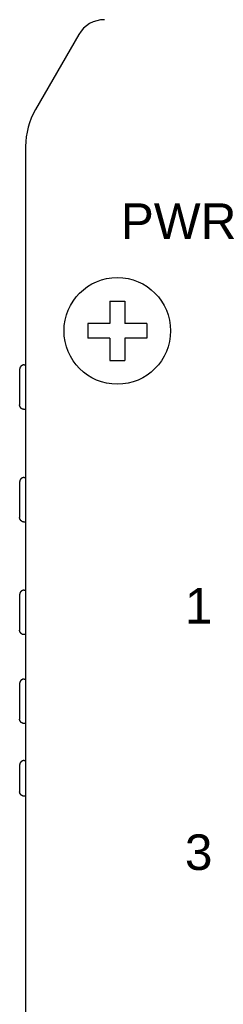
# Model space of a CAD drawing. Extents: x 5634 to 6145, y -878 to -510.
# Tile 5 of 28: x 5709 to 5723, y -663 to -597. Entities that reach past the tile are written whole.
import ezdxf

# ---------------------------------------------------------------- set-up
doc = ezdxf.new("R2010")
doc.units = 0
doc.header["$MEASUREMENT"] = 0
doc.layers.get('0').update_dxf_attribs({"linetype": 'CONTINUOUS'})
doc.styles.add('STYLE2', font='arial.ttf')

msp = doc.modelspace()

# ---------------------------------------------------------------- linework, layer by layer
for p, q in [((5712.802, -598.028), (5709.875, -603.085)), ((5709.203, -605.59), (5709.203, -737.47)), ((5714.903, -616.03), (5715.903, -616.03)), ((5714.903, -616.03), (5714.903, -617.53)), ((5715.903, -616.03), (5715.903, -617.53)), ((5713.403, -617.53), (5713.403, -618.53)), ((5714.903, -617.53), (5713.403, -617.53)), ((5717.403, -617.53), (5715.903, -617.53)), ((5717.403, -617.53), (5717.403, -618.53)), ((5714.903, -618.53), (5713.403, -618.53)), ((5714.903, -618.53), (5714.903, -620.03)), ((5717.403, -618.53), (5715.903, -618.53)), ((5715.903, -618.53), (5715.903, -620.03)), ((5708.803, -623.03), (5708.803, -620.63)), ((5709.103, -620.33), (5709.203, -620.33)), ((5714.903, -620.03), (5715.903, -620.03)), ((5709.203, -623.33), (5709.103, -623.33)), ((5709.103, -627.93), (5709.203, -627.93)), ((5708.803, -630.63), (5708.803, -628.23)), ((5709.203, -630.93), (5709.103, -630.93)), ((5708.803, -638.23), (5708.803, -635.83)), ((5709.103, -635.53), (5709.203, -635.53)), ((5709.203, -638.53), (5709.103, -638.53)), ((5708.803, -644.23), (5708.803, -641.83)), ((5709.103, -641.53), (5709.203, -641.53)), ((5709.203, -644.53), (5709.103, -644.53)), ((5709.103, -647.03), (5709.203, -647.03)), ((5708.803, -649.13), (5708.803, -647.33)), ((5709.203, -649.43), (5709.103, -649.43))]:
    msp.add_line(p, q)
for points in [[(5709.101, -620.332, 0), (5709.101, -620.332, 0), (5709.101, -620.332, 0), (5709.091, -620.332, 0), (5709.091, -620.332, 0), (5709.091, -620.332, 0), (5709.081, -620.332, 0), (5709.081, -620.332, 0), (5709.081, -620.332, 0), (5709.071, -620.332, 0), (5709.071, -620.332, 0), (5709.071, -620.332, 0), (5709.061, -620.332, 0), (5709.061, -620.332, 0), (5709.061, -620.332, 0), (5709.061, -620.332, 0), (5709.051, -620.332, 0), (5709.051, -620.332, 0), (5709.051, -620.332, 0), (5709.041, -620.332, 0), (5709.041, -620.332, 0), (5709.041, -620.332, 0), (5709.031, -620.342, 0), (5709.031, -620.342, 0), (5709.031, -620.342, 0), (5709.031, -620.342, 0), (5709.021, -620.342, 0), (5709.021, -620.342, 0), (5709.021, -620.342, 0), (5709.021, -620.342, 0), (5709.011, -620.342, 0), (5709.011, -620.342, 0), (5709.011, -620.342, 0), (5709.001, -620.342, 0), (5709.001, -620.342, 0), (5709.001, -620.352, 0), (5709.001, -620.352, 0), (5708.991, -620.352, 0), (5708.991, -620.352, 0), (5708.991, -620.352, 0), (5708.991, -620.352, 0), (5708.981, -620.352, 0), (5708.981, -620.352, 0), (5708.981, -620.352, 0), (5708.981, -620.362, 0), (5708.971, -620.362, 0), (5708.971, -620.362, 0), (5708.971, -620.362, 0), (5708.971, -620.362, 0), (5708.961, -620.362, 0), (5708.961, -620.362, 0), (5708.961, -620.362, 0), (5708.961, -620.372, 0), (5708.951, -620.372, 0), (5708.951, -620.372, 0), (5708.951, -620.372, 0), (5708.951, -620.372, 0), (5708.951, -620.372, 0), (5708.941, -620.372, 0), (5708.941, -620.372, 0), (5708.941, -620.382, 0), (5708.941, -620.382, 0), (5708.931, -620.382, 0), (5708.931, -620.382, 0), (5708.931, -620.382, 0), (5708.931, -620.382, 0), (5708.931, -620.392, 0), (5708.921, -620.392, 0), (5708.921, -620.392, 0), (5708.921, -620.392, 0), (5708.921, -620.392, 0), (5708.921, -620.392, 0), (5708.911, -620.392, 0), (5708.911, -620.402, 0), (5708.911, -620.402, 0), (5708.911, -620.402, 0), (5708.911, -620.402, 0), (5708.901, -620.402, 0), (5708.901, -620.402, 0), (5708.901, -620.412, 0), (5708.901, -620.412, 0), (5708.901, -620.412, 0), (5708.891, -620.412, 0), (5708.891, -620.412, 0), (5708.891, -620.412, 0), (5708.891, -620.422, 0), (5708.891, -620.422, 0), (5708.891, -620.422, 0), (5708.881, -620.422, 0), (5708.881, -620.422, 0), (5708.881, -620.422, 0), (5708.881, -620.432, 0), (5708.881, -620.432, 0), (5708.881, -620.432, 0), (5708.881, -620.432, 0), (5708.871, -620.432, 0), (5708.871, -620.442, 0), (5708.871, -620.442, 0), (5708.871, -620.442, 0), (5708.871, -620.442, 0), (5708.871, -620.442, 0), (5708.861, -620.442, 0), (5708.861, -620.452, 0), (5708.861, -620.452, 0), (5708.861, -620.452, 0), (5708.861, -620.452, 0), (5708.861, -620.452, 0), (5708.861, -620.462, 0), (5708.861, -620.462, 0), (5708.851, -620.462, 0), (5708.851, -620.462, 0), (5708.851, -620.462, 0), (5708.851, -620.472, 0), (5708.851, -620.472, 0), (5708.851, -620.472, 0), (5708.851, -620.472, 0), (5708.851, -620.472, 0), (5708.841, -620.472, 0), (5708.841, -620.482, 0), (5708.841, -620.482, 0), (5708.841, -620.482, 0), (5708.841, -620.482, 0), (5708.841, -620.482, 0), (5708.841, -620.492, 0), (5708.841, -620.492, 0), (5708.841, -620.492, 0), (5708.831, -620.492, 0), (5708.831, -620.492, 0), (5708.831, -620.502, 0), (5708.831, -620.502, 0), (5708.831, -620.502, 0), (5708.831, -620.502, 0), (5708.831, -620.502, 0), (5708.831, -620.512, 0), (5708.831, -620.512, 0), (5708.831, -620.512, 0), (5708.831, -620.512, 0), (5708.821, -620.512, 0), (5708.821, -620.522, 0), (5708.821, -620.522, 0), (5708.821, -620.522, 0), (5708.821, -620.522, 0), (5708.821, -620.522, 0), (5708.821, -620.532, 0), (5708.821, -620.532, 0), (5708.821, -620.532, 0), (5708.821, -620.532, 0), (5708.821, -620.542, 0), (5708.821, -620.542, 0), (5708.821, -620.542, 0), (5708.811, -620.542, 0), (5708.811, -620.542, 0), (5708.811, -620.552, 0), (5708.811, -620.552, 0), (5708.811, -620.552, 0), (5708.811, -620.552, 0), (5708.811, -620.552, 0), (5708.811, -620.562, 0), (5708.811, -620.562, 0), (5708.811, -620.562, 0), (5708.811, -620.562, 0), (5708.811, -620.562, 0), (5708.811, -620.572, 0), (5708.811, -620.572, 0), (5708.811, -620.572, 0), (5708.811, -620.572, 0), (5708.811, -620.582, 0), (5708.811, -620.582, 0), (5708.811, -620.582, 0), (5708.811, -620.582, 0), (5708.811, -620.582, 0), (5708.811, -620.592, 0), (5708.801, -620.592, 0), (5708.801, -620.592, 0), (5708.801, -620.592, 0), (5708.801, -620.592, 0), (5708.801, -620.602, 0), (5708.801, -620.602, 0), (5708.801, -620.602, 0), (5708.801, -620.602, 0), (5708.801, -620.602, 0), (5708.801, -620.612, 0), (5708.801, -620.612, 0), (5708.801, -620.612, 0), (5708.801, -620.612, 0), (5708.801, -620.622, 0), (5708.801, -620.622, 0), (5708.801, -620.622, 0), (5708.801, -620.622, 0), (5708.801, -620.622, 0), (5708.801, -620.632, 0), (5708.801, -620.632, 0)], [(5709.101, -623.332, 0), (5709.101, -623.332, 0), (5709.101, -623.332, 0), (5709.091, -623.332, 0), (5709.091, -623.332, 0), (5709.091, -623.332, 0), (5709.081, -623.332, 0), (5709.081, -623.332, 0), (5709.081, -623.332, 0), (5709.071, -623.332, 0), (5709.071, -623.332, 0), (5709.071, -623.332, 0), (5709.061, -623.332, 0), (5709.061, -623.332, 0), (5709.061, -623.332, 0), (5709.061, -623.322, 0), (5709.051, -623.322, 0), (5709.051, -623.322, 0), (5709.051, -623.322, 0), (5709.041, -623.322, 0), (5709.041, -623.322, 0), (5709.041, -623.322, 0), (5709.031, -623.322, 0), (5709.031, -623.322, 0), (5709.031, -623.322, 0), (5709.031, -623.322, 0), (5709.021, -623.322, 0), (5709.021, -623.322, 0), (5709.021, -623.322, 0), (5709.021, -623.322, 0), (5709.011, -623.312, 0), (5709.011, -623.312, 0), (5709.011, -623.312, 0), (5709.001, -623.312, 0), (5709.001, -623.312, 0), (5709.001, -623.312, 0), (5709.001, -623.312, 0), (5708.991, -623.312, 0), (5708.991, -623.312, 0), (5708.991, -623.312, 0), (5708.991, -623.312, 0), (5708.981, -623.302, 0), (5708.981, -623.302, 0), (5708.981, -623.302, 0), (5708.981, -623.302, 0), (5708.971, -623.302, 0), (5708.971, -623.302, 0), (5708.971, -623.302, 0), (5708.971, -623.302, 0), (5708.961, -623.292, 0), (5708.961, -623.292, 0), (5708.961, -623.292, 0), (5708.961, -623.292, 0), (5708.951, -623.292, 0), (5708.951, -623.292, 0), (5708.951, -623.292, 0), (5708.951, -623.292, 0), (5708.951, -623.282, 0), (5708.941, -623.282, 0), (5708.941, -623.282, 0), (5708.941, -623.282, 0), (5708.941, -623.282, 0), (5708.931, -623.282, 0), (5708.931, -623.282, 0), (5708.931, -623.272, 0), (5708.931, -623.272, 0), (5708.931, -623.272, 0), (5708.921, -623.272, 0), (5708.921, -623.272, 0), (5708.921, -623.272, 0), (5708.921, -623.262, 0), (5708.921, -623.262, 0), (5708.911, -623.262, 0), (5708.911, -623.262, 0), (5708.911, -623.262, 0), (5708.911, -623.262, 0), (5708.911, -623.262, 0), (5708.901, -623.252, 0), (5708.901, -623.252, 0), (5708.901, -623.252, 0), (5708.901, -623.252, 0), (5708.901, -623.252, 0), (5708.891, -623.252, 0), (5708.891, -623.242, 0), (5708.891, -623.242, 0), (5708.891, -623.242, 0), (5708.891, -623.242, 0), (5708.891, -623.242, 0), (5708.881, -623.232, 0), (5708.881, -623.232, 0), (5708.881, -623.232, 0), (5708.881, -623.232, 0), (5708.881, -623.232, 0), (5708.881, -623.232, 0), (5708.881, -623.222, 0), (5708.871, -623.222, 0), (5708.871, -623.222, 0), (5708.871, -623.222, 0), (5708.871, -623.222, 0), (5708.871, -623.222, 0), (5708.871, -623.212, 0), (5708.861, -623.212, 0), (5708.861, -623.212, 0), (5708.861, -623.212, 0), (5708.861, -623.212, 0), (5708.861, -623.202, 0), (5708.861, -623.202, 0), (5708.861, -623.202, 0), (5708.861, -623.202, 0), (5708.851, -623.202, 0), (5708.851, -623.192, 0), (5708.851, -623.192, 0), (5708.851, -623.192, 0), (5708.851, -623.192, 0), (5708.851, -623.192, 0), (5708.851, -623.192, 0), (5708.851, -623.182, 0), (5708.841, -623.182, 0), (5708.841, -623.182, 0), (5708.841, -623.182, 0), (5708.841, -623.182, 0), (5708.841, -623.172, 0), (5708.841, -623.172, 0), (5708.841, -623.172, 0), (5708.841, -623.172, 0), (5708.841, -623.172, 0), (5708.831, -623.162, 0), (5708.831, -623.162, 0), (5708.831, -623.162, 0), (5708.831, -623.162, 0), (5708.831, -623.162, 0), (5708.831, -623.152, 0), (5708.831, -623.152, 0), (5708.831, -623.152, 0), (5708.831, -623.152, 0), (5708.831, -623.152, 0), (5708.831, -623.142, 0), (5708.821, -623.142, 0), (5708.821, -623.142, 0), (5708.821, -623.142, 0), (5708.821, -623.142, 0), (5708.821, -623.132, 0), (5708.821, -623.132, 0), (5708.821, -623.132, 0), (5708.821, -623.132, 0), (5708.821, -623.132, 0), (5708.821, -623.122, 0), (5708.821, -623.122, 0), (5708.821, -623.122, 0), (5708.821, -623.122, 0), (5708.811, -623.112, 0), (5708.811, -623.112, 0), (5708.811, -623.112, 0), (5708.811, -623.112, 0), (5708.811, -623.112, 0), (5708.811, -623.102, 0), (5708.811, -623.102, 0), (5708.811, -623.102, 0), (5708.811, -623.102, 0), (5708.811, -623.102, 0), (5708.811, -623.092, 0), (5708.811, -623.092, 0), (5708.811, -623.092, 0), (5708.811, -623.092, 0), (5708.811, -623.092, 0), (5708.811, -623.082, 0), (5708.811, -623.082, 0), (5708.811, -623.082, 0), (5708.811, -623.082, 0), (5708.811, -623.072, 0), (5708.811, -623.072, 0), (5708.811, -623.072, 0), (5708.801, -623.072, 0), (5708.801, -623.072, 0), (5708.801, -623.062, 0), (5708.801, -623.062, 0), (5708.801, -623.062, 0), (5708.801, -623.062, 0), (5708.801, -623.062, 0), (5708.801, -623.052, 0), (5708.801, -623.052, 0), (5708.801, -623.052, 0), (5708.801, -623.052, 0), (5708.801, -623.052, 0), (5708.801, -623.042, 0), (5708.801, -623.042, 0), (5708.801, -623.042, 0), (5708.801, -623.042, 0), (5708.801, -623.032, 0), (5708.801, -623.032, 0), (5708.801, -623.032, 0), (5708.801, -623.032, 0)], [(5709.101, -627.932, 0), (5709.101, -627.932, 0), (5709.101, -627.932, 0), (5709.091, -627.932, 0), (5709.091, -627.932, 0), (5709.091, -627.932, 0), (5709.081, -627.932, 0), (5709.081, -627.932, 0), (5709.081, -627.932, 0), (5709.071, -627.932, 0), (5709.071, -627.932, 0), (5709.071, -627.932, 0), (5709.061, -627.932, 0), (5709.061, -627.932, 0), (5709.061, -627.932, 0), (5709.061, -627.932, 0), (5709.051, -627.932, 0), (5709.051, -627.932, 0), (5709.051, -627.932, 0), (5709.041, -627.932, 0), (5709.041, -627.932, 0), (5709.041, -627.932, 0), (5709.031, -627.942, 0), (5709.031, -627.942, 0), (5709.031, -627.942, 0), (5709.031, -627.942, 0), (5709.021, -627.942, 0), (5709.021, -627.942, 0), (5709.021, -627.942, 0), (5709.021, -627.942, 0), (5709.011, -627.942, 0), (5709.011, -627.942, 0), (5709.011, -627.942, 0), (5709.001, -627.942, 0), (5709.001, -627.942, 0), (5709.001, -627.952, 0), (5709.001, -627.952, 0), (5708.991, -627.952, 0), (5708.991, -627.952, 0), (5708.991, -627.952, 0), (5708.991, -627.952, 0), (5708.981, -627.952, 0), (5708.981, -627.952, 0), (5708.981, -627.952, 0), (5708.981, -627.962, 0), (5708.971, -627.962, 0), (5708.971, -627.962, 0), (5708.971, -627.962, 0), (5708.971, -627.962, 0), (5708.961, -627.962, 0), (5708.961, -627.962, 0), (5708.961, -627.962, 0), (5708.961, -627.972, 0), (5708.951, -627.972, 0), (5708.951, -627.972, 0), (5708.951, -627.972, 0), (5708.951, -627.972, 0), (5708.951, -627.972, 0), (5708.941, -627.972, 0), (5708.941, -627.972, 0), (5708.941, -627.982, 0), (5708.941, -627.982, 0), (5708.931, -627.982, 0), (5708.931, -627.982, 0), (5708.931, -627.982, 0), (5708.931, -627.982, 0), (5708.931, -627.992, 0), (5708.921, -627.992, 0), (5708.921, -627.992, 0), (5708.921, -627.992, 0), (5708.921, -627.992, 0), (5708.921, -627.992, 0), (5708.911, -627.992, 0), (5708.911, -628.002, 0), (5708.911, -628.002, 0), (5708.911, -628.002, 0), (5708.911, -628.002, 0), (5708.901, -628.002, 0), (5708.901, -628.002, 0), (5708.901, -628.012, 0), (5708.901, -628.012, 0), (5708.901, -628.012, 0), (5708.891, -628.012, 0), (5708.891, -628.012, 0), (5708.891, -628.012, 0), (5708.891, -628.022, 0), (5708.891, -628.022, 0), (5708.891, -628.022, 0), (5708.881, -628.022, 0), (5708.881, -628.022, 0), (5708.881, -628.022, 0), (5708.881, -628.032, 0), (5708.881, -628.032, 0), (5708.881, -628.032, 0), (5708.881, -628.032, 0), (5708.871, -628.032, 0), (5708.871, -628.042, 0), (5708.871, -628.042, 0), (5708.871, -628.042, 0), (5708.871, -628.042, 0), (5708.871, -628.042, 0), (5708.861, -628.042, 0), (5708.861, -628.052, 0), (5708.861, -628.052, 0), (5708.861, -628.052, 0), (5708.861, -628.052, 0), (5708.861, -628.052, 0), (5708.861, -628.062, 0), (5708.861, -628.062, 0), (5708.851, -628.062, 0), (5708.851, -628.062, 0), (5708.851, -628.062, 0), (5708.851, -628.072, 0), (5708.851, -628.072, 0), (5708.851, -628.072, 0), (5708.851, -628.072, 0), (5708.851, -628.072, 0), (5708.841, -628.072, 0), (5708.841, -628.082, 0), (5708.841, -628.082, 0), (5708.841, -628.082, 0), (5708.841, -628.082, 0), (5708.841, -628.082, 0), (5708.841, -628.092, 0), (5708.841, -628.092, 0), (5708.841, -628.092, 0), (5708.831, -628.092, 0), (5708.831, -628.092, 0), (5708.831, -628.102, 0), (5708.831, -628.102, 0), (5708.831, -628.102, 0), (5708.831, -628.102, 0), (5708.831, -628.102, 0), (5708.831, -628.112, 0), (5708.831, -628.112, 0), (5708.831, -628.112, 0), (5708.831, -628.112, 0), (5708.821, -628.112, 0), (5708.821, -628.122, 0), (5708.821, -628.122, 0), (5708.821, -628.122, 0), (5708.821, -628.122, 0), (5708.821, -628.122, 0), (5708.821, -628.132, 0), (5708.821, -628.132, 0), (5708.821, -628.132, 0), (5708.821, -628.132, 0), (5708.821, -628.142, 0), (5708.821, -628.142, 0), (5708.821, -628.142, 0), (5708.811, -628.142, 0), (5708.811, -628.142, 0), (5708.811, -628.152, 0), (5708.811, -628.152, 0), (5708.811, -628.152, 0), (5708.811, -628.152, 0), (5708.811, -628.152, 0), (5708.811, -628.162, 0), (5708.811, -628.162, 0), (5708.811, -628.162, 0), (5708.811, -628.162, 0), (5708.811, -628.162, 0), (5708.811, -628.172, 0), (5708.811, -628.172, 0), (5708.811, -628.172, 0), (5708.811, -628.172, 0), (5708.811, -628.182, 0), (5708.811, -628.182, 0), (5708.811, -628.182, 0), (5708.811, -628.182, 0), (5708.811, -628.182, 0), (5708.811, -628.192, 0), (5708.801, -628.192, 0), (5708.801, -628.192, 0), (5708.801, -628.192, 0), (5708.801, -628.192, 0), (5708.801, -628.202, 0), (5708.801, -628.202, 0), (5708.801, -628.202, 0), (5708.801, -628.202, 0), (5708.801, -628.202, 0), (5708.801, -628.212, 0), (5708.801, -628.212, 0), (5708.801, -628.212, 0), (5708.801, -628.212, 0), (5708.801, -628.222, 0), (5708.801, -628.222, 0), (5708.801, -628.222, 0), (5708.801, -628.222, 0), (5708.801, -628.222, 0), (5708.801, -628.232, 0), (5708.801, -628.232, 0)], [(5709.101, -630.932, 0), (5709.101, -630.932, 0), (5709.101, -630.932, 0), (5709.091, -630.932, 0), (5709.091, -630.932, 0), (5709.091, -630.932, 0), (5709.081, -630.932, 0), (5709.081, -630.932, 0), (5709.081, -630.932, 0), (5709.071, -630.932, 0), (5709.071, -630.932, 0), (5709.071, -630.932, 0), (5709.061, -630.932, 0), (5709.061, -630.932, 0), (5709.061, -630.932, 0), (5709.061, -630.922, 0), (5709.051, -630.922, 0), (5709.051, -630.922, 0), (5709.051, -630.922, 0), (5709.041, -630.922, 0), (5709.041, -630.922, 0), (5709.041, -630.922, 0), (5709.031, -630.922, 0), (5709.031, -630.922, 0), (5709.031, -630.922, 0), (5709.031, -630.922, 0), (5709.021, -630.922, 0), (5709.021, -630.922, 0), (5709.021, -630.922, 0), (5709.021, -630.922, 0), (5709.011, -630.912, 0), (5709.011, -630.912, 0), (5709.011, -630.912, 0), (5709.001, -630.912, 0), (5709.001, -630.912, 0), (5709.001, -630.912, 0), (5709.001, -630.912, 0), (5708.991, -630.912, 0), (5708.991, -630.912, 0), (5708.991, -630.912, 0), (5708.991, -630.912, 0), (5708.981, -630.902, 0), (5708.981, -630.902, 0), (5708.981, -630.902, 0), (5708.981, -630.902, 0), (5708.971, -630.902, 0), (5708.971, -630.902, 0), (5708.971, -630.902, 0), (5708.971, -630.902, 0), (5708.961, -630.892, 0), (5708.961, -630.892, 0), (5708.961, -630.892, 0), (5708.961, -630.892, 0), (5708.951, -630.892, 0), (5708.951, -630.892, 0), (5708.951, -630.892, 0), (5708.951, -630.892, 0), (5708.951, -630.882, 0), (5708.941, -630.882, 0), (5708.941, -630.882, 0), (5708.941, -630.882, 0), (5708.941, -630.882, 0), (5708.931, -630.882, 0), (5708.931, -630.882, 0), (5708.931, -630.872, 0), (5708.931, -630.872, 0), (5708.931, -630.872, 0), (5708.921, -630.872, 0), (5708.921, -630.872, 0), (5708.921, -630.872, 0), (5708.921, -630.862, 0), (5708.921, -630.862, 0), (5708.911, -630.862, 0), (5708.911, -630.862, 0), (5708.911, -630.862, 0), (5708.911, -630.862, 0), (5708.911, -630.862, 0), (5708.901, -630.852, 0), (5708.901, -630.852, 0), (5708.901, -630.852, 0), (5708.901, -630.852, 0), (5708.901, -630.852, 0), (5708.891, -630.852, 0), (5708.891, -630.842, 0), (5708.891, -630.842, 0), (5708.891, -630.842, 0), (5708.891, -630.842, 0), (5708.891, -630.842, 0), (5708.881, -630.832, 0), (5708.881, -630.832, 0), (5708.881, -630.832, 0), (5708.881, -630.832, 0), (5708.881, -630.832, 0), (5708.881, -630.832, 0), (5708.881, -630.822, 0), (5708.871, -630.822, 0), (5708.871, -630.822, 0), (5708.871, -630.822, 0), (5708.871, -630.822, 0), (5708.871, -630.822, 0), (5708.871, -630.812, 0), (5708.861, -630.812, 0), (5708.861, -630.812, 0), (5708.861, -630.812, 0), (5708.861, -630.812, 0), (5708.861, -630.802, 0), (5708.861, -630.802, 0), (5708.861, -630.802, 0), (5708.861, -630.802, 0), (5708.851, -630.802, 0), (5708.851, -630.792, 0), (5708.851, -630.792, 0), (5708.851, -630.792, 0), (5708.851, -630.792, 0), (5708.851, -630.792, 0), (5708.851, -630.792, 0), (5708.851, -630.782, 0), (5708.841, -630.782, 0), (5708.841, -630.782, 0), (5708.841, -630.782, 0), (5708.841, -630.782, 0), (5708.841, -630.772, 0), (5708.841, -630.772, 0), (5708.841, -630.772, 0), (5708.841, -630.772, 0), (5708.841, -630.772, 0), (5708.831, -630.762, 0), (5708.831, -630.762, 0), (5708.831, -630.762, 0), (5708.831, -630.762, 0), (5708.831, -630.762, 0), (5708.831, -630.752, 0), (5708.831, -630.752, 0), (5708.831, -630.752, 0), (5708.831, -630.752, 0), (5708.831, -630.752, 0), (5708.831, -630.742, 0), (5708.821, -630.742, 0), (5708.821, -630.742, 0), (5708.821, -630.742, 0), (5708.821, -630.742, 0), (5708.821, -630.732, 0), (5708.821, -630.732, 0), (5708.821, -630.732, 0), (5708.821, -630.732, 0), (5708.821, -630.732, 0), (5708.821, -630.722, 0), (5708.821, -630.722, 0), (5708.821, -630.722, 0), (5708.821, -630.722, 0), (5708.811, -630.712, 0), (5708.811, -630.712, 0), (5708.811, -630.712, 0), (5708.811, -630.712, 0), (5708.811, -630.712, 0), (5708.811, -630.702, 0), (5708.811, -630.702, 0), (5708.811, -630.702, 0), (5708.811, -630.702, 0), (5708.811, -630.702, 0), (5708.811, -630.692, 0), (5708.811, -630.692, 0), (5708.811, -630.692, 0), (5708.811, -630.692, 0), (5708.811, -630.692, 0), (5708.811, -630.682, 0), (5708.811, -630.682, 0), (5708.811, -630.682, 0), (5708.811, -630.682, 0), (5708.811, -630.672, 0), (5708.811, -630.672, 0), (5708.811, -630.672, 0), (5708.801, -630.672, 0), (5708.801, -630.672, 0), (5708.801, -630.662, 0), (5708.801, -630.662, 0), (5708.801, -630.662, 0), (5708.801, -630.662, 0), (5708.801, -630.662, 0), (5708.801, -630.652, 0), (5708.801, -630.652, 0), (5708.801, -630.652, 0), (5708.801, -630.652, 0), (5708.801, -630.652, 0), (5708.801, -630.642, 0), (5708.801, -630.642, 0), (5708.801, -630.642, 0), (5708.801, -630.642, 0), (5708.801, -630.632, 0), (5708.801, -630.632, 0), (5708.801, -630.632, 0), (5708.801, -630.632, 0)], [(5709.101, -635.532, 0), (5709.101, -635.532, 0), (5709.101, -635.532, 0), (5709.091, -635.532, 0), (5709.091, -635.532, 0), (5709.091, -635.532, 0), (5709.081, -635.532, 0), (5709.081, -635.532, 0), (5709.081, -635.532, 0), (5709.071, -635.532, 0), (5709.071, -635.532, 0), (5709.071, -635.532, 0), (5709.061, -635.532, 0), (5709.061, -635.532, 0), (5709.061, -635.532, 0), (5709.061, -635.532, 0), (5709.051, -635.532, 0), (5709.051, -635.532, 0), (5709.051, -635.532, 0), (5709.041, -635.532, 0), (5709.041, -635.532, 0), (5709.041, -635.532, 0), (5709.031, -635.542, 0), (5709.031, -635.542, 0), (5709.031, -635.542, 0), (5709.031, -635.542, 0), (5709.021, -635.542, 0), (5709.021, -635.542, 0), (5709.021, -635.542, 0), (5709.021, -635.542, 0), (5709.011, -635.542, 0), (5709.011, -635.542, 0), (5709.011, -635.542, 0), (5709.001, -635.542, 0), (5709.001, -635.542, 0), (5709.001, -635.552, 0), (5709.001, -635.552, 0), (5708.991, -635.552, 0), (5708.991, -635.552, 0), (5708.991, -635.552, 0), (5708.991, -635.552, 0), (5708.981, -635.552, 0), (5708.981, -635.552, 0), (5708.981, -635.552, 0), (5708.981, -635.562, 0), (5708.971, -635.562, 0), (5708.971, -635.562, 0), (5708.971, -635.562, 0), (5708.971, -635.562, 0), (5708.961, -635.562, 0), (5708.961, -635.562, 0), (5708.961, -635.562, 0), (5708.961, -635.572, 0), (5708.951, -635.572, 0), (5708.951, -635.572, 0), (5708.951, -635.572, 0), (5708.951, -635.572, 0), (5708.951, -635.572, 0), (5708.941, -635.572, 0), (5708.941, -635.572, 0), (5708.941, -635.582, 0), (5708.941, -635.582, 0), (5708.931, -635.582, 0), (5708.931, -635.582, 0), (5708.931, -635.582, 0), (5708.931, -635.582, 0), (5708.931, -635.592, 0), (5708.921, -635.592, 0), (5708.921, -635.592, 0), (5708.921, -635.592, 0), (5708.921, -635.592, 0), (5708.921, -635.592, 0), (5708.911, -635.592, 0), (5708.911, -635.602, 0), (5708.911, -635.602, 0), (5708.911, -635.602, 0), (5708.911, -635.602, 0), (5708.901, -635.602, 0), (5708.901, -635.602, 0), (5708.901, -635.612, 0), (5708.901, -635.612, 0), (5708.901, -635.612, 0), (5708.891, -635.612, 0), (5708.891, -635.612, 0), (5708.891, -635.612, 0), (5708.891, -635.622, 0), (5708.891, -635.622, 0), (5708.891, -635.622, 0), (5708.881, -635.622, 0), (5708.881, -635.622, 0), (5708.881, -635.622, 0), (5708.881, -635.632, 0), (5708.881, -635.632, 0), (5708.881, -635.632, 0), (5708.881, -635.632, 0), (5708.871, -635.632, 0), (5708.871, -635.642, 0), (5708.871, -635.642, 0), (5708.871, -635.642, 0), (5708.871, -635.642, 0), (5708.871, -635.642, 0), (5708.861, -635.642, 0), (5708.861, -635.652, 0), (5708.861, -635.652, 0), (5708.861, -635.652, 0), (5708.861, -635.652, 0), (5708.861, -635.652, 0), (5708.861, -635.662, 0), (5708.861, -635.662, 0), (5708.851, -635.662, 0), (5708.851, -635.662, 0), (5708.851, -635.662, 0), (5708.851, -635.672, 0), (5708.851, -635.672, 0), (5708.851, -635.672, 0), (5708.851, -635.672, 0), (5708.851, -635.672, 0), (5708.841, -635.672, 0), (5708.841, -635.682, 0), (5708.841, -635.682, 0), (5708.841, -635.682, 0), (5708.841, -635.682, 0), (5708.841, -635.682, 0), (5708.841, -635.692, 0), (5708.841, -635.692, 0), (5708.841, -635.692, 0), (5708.831, -635.692, 0), (5708.831, -635.692, 0), (5708.831, -635.702, 0), (5708.831, -635.702, 0), (5708.831, -635.702, 0), (5708.831, -635.702, 0), (5708.831, -635.702, 0), (5708.831, -635.712, 0), (5708.831, -635.712, 0), (5708.831, -635.712, 0), (5708.831, -635.712, 0), (5708.821, -635.712, 0), (5708.821, -635.722, 0), (5708.821, -635.722, 0), (5708.821, -635.722, 0), (5708.821, -635.722, 0), (5708.821, -635.722, 0), (5708.821, -635.732, 0), (5708.821, -635.732, 0), (5708.821, -635.732, 0), (5708.821, -635.732, 0), (5708.821, -635.742, 0), (5708.821, -635.742, 0), (5708.821, -635.742, 0), (5708.811, -635.742, 0), (5708.811, -635.742, 0), (5708.811, -635.752, 0), (5708.811, -635.752, 0), (5708.811, -635.752, 0), (5708.811, -635.752, 0), (5708.811, -635.752, 0), (5708.811, -635.762, 0), (5708.811, -635.762, 0), (5708.811, -635.762, 0), (5708.811, -635.762, 0), (5708.811, -635.762, 0), (5708.811, -635.772, 0), (5708.811, -635.772, 0), (5708.811, -635.772, 0), (5708.811, -635.772, 0), (5708.811, -635.782, 0), (5708.811, -635.782, 0), (5708.811, -635.782, 0), (5708.811, -635.782, 0), (5708.811, -635.782, 0), (5708.811, -635.792, 0), (5708.801, -635.792, 0), (5708.801, -635.792, 0), (5708.801, -635.792, 0), (5708.801, -635.792, 0), (5708.801, -635.802, 0), (5708.801, -635.802, 0), (5708.801, -635.802, 0), (5708.801, -635.802, 0), (5708.801, -635.802, 0), (5708.801, -635.812, 0), (5708.801, -635.812, 0), (5708.801, -635.812, 0), (5708.801, -635.812, 0), (5708.801, -635.822, 0), (5708.801, -635.822, 0), (5708.801, -635.822, 0), (5708.801, -635.822, 0), (5708.801, -635.822, 0), (5708.801, -635.832, 0), (5708.801, -635.832, 0)], [(5709.101, -638.532, 0), (5709.101, -638.532, 0), (5709.101, -638.532, 0), (5709.091, -638.532, 0), (5709.091, -638.532, 0), (5709.091, -638.532, 0), (5709.081, -638.532, 0), (5709.081, -638.532, 0), (5709.081, -638.532, 0), (5709.071, -638.532, 0), (5709.071, -638.532, 0), (5709.071, -638.532, 0), (5709.061, -638.532, 0), (5709.061, -638.532, 0), (5709.061, -638.532, 0), (5709.061, -638.522, 0), (5709.051, -638.522, 0), (5709.051, -638.522, 0), (5709.051, -638.522, 0), (5709.041, -638.522, 0), (5709.041, -638.522, 0), (5709.041, -638.522, 0), (5709.031, -638.522, 0), (5709.031, -638.522, 0), (5709.031, -638.522, 0), (5709.031, -638.522, 0), (5709.021, -638.522, 0), (5709.021, -638.522, 0), (5709.021, -638.522, 0), (5709.021, -638.522, 0), (5709.011, -638.512, 0), (5709.011, -638.512, 0), (5709.011, -638.512, 0), (5709.001, -638.512, 0), (5709.001, -638.512, 0), (5709.001, -638.512, 0), (5709.001, -638.512, 0), (5708.991, -638.512, 0), (5708.991, -638.512, 0), (5708.991, -638.512, 0), (5708.991, -638.512, 0), (5708.981, -638.502, 0), (5708.981, -638.502, 0), (5708.981, -638.502, 0), (5708.981, -638.502, 0), (5708.971, -638.502, 0), (5708.971, -638.502, 0), (5708.971, -638.502, 0), (5708.971, -638.502, 0), (5708.961, -638.492, 0), (5708.961, -638.492, 0), (5708.961, -638.492, 0), (5708.961, -638.492, 0), (5708.951, -638.492, 0), (5708.951, -638.492, 0), (5708.951, -638.492, 0), (5708.951, -638.492, 0), (5708.951, -638.482, 0), (5708.941, -638.482, 0), (5708.941, -638.482, 0), (5708.941, -638.482, 0), (5708.941, -638.482, 0), (5708.931, -638.482, 0), (5708.931, -638.482, 0), (5708.931, -638.472, 0), (5708.931, -638.472, 0), (5708.931, -638.472, 0), (5708.921, -638.472, 0), (5708.921, -638.472, 0), (5708.921, -638.472, 0), (5708.921, -638.462, 0), (5708.921, -638.462, 0), (5708.911, -638.462, 0), (5708.911, -638.462, 0), (5708.911, -638.462, 0), (5708.911, -638.462, 0), (5708.911, -638.462, 0), (5708.901, -638.452, 0), (5708.901, -638.452, 0), (5708.901, -638.452, 0), (5708.901, -638.452, 0), (5708.901, -638.452, 0), (5708.891, -638.452, 0), (5708.891, -638.442, 0), (5708.891, -638.442, 0), (5708.891, -638.442, 0), (5708.891, -638.442, 0), (5708.891, -638.442, 0), (5708.881, -638.432, 0), (5708.881, -638.432, 0), (5708.881, -638.432, 0), (5708.881, -638.432, 0), (5708.881, -638.432, 0), (5708.881, -638.432, 0), (5708.881, -638.422, 0), (5708.871, -638.422, 0), (5708.871, -638.422, 0), (5708.871, -638.422, 0), (5708.871, -638.422, 0), (5708.871, -638.422, 0), (5708.871, -638.412, 0), (5708.861, -638.412, 0), (5708.861, -638.412, 0), (5708.861, -638.412, 0), (5708.861, -638.412, 0), (5708.861, -638.402, 0), (5708.861, -638.402, 0), (5708.861, -638.402, 0), (5708.861, -638.402, 0), (5708.851, -638.402, 0), (5708.851, -638.392, 0), (5708.851, -638.392, 0), (5708.851, -638.392, 0), (5708.851, -638.392, 0), (5708.851, -638.392, 0), (5708.851, -638.392, 0), (5708.851, -638.382, 0), (5708.841, -638.382, 0), (5708.841, -638.382, 0), (5708.841, -638.382, 0), (5708.841, -638.382, 0), (5708.841, -638.372, 0), (5708.841, -638.372, 0), (5708.841, -638.372, 0), (5708.841, -638.372, 0), (5708.841, -638.372, 0), (5708.831, -638.362, 0), (5708.831, -638.362, 0), (5708.831, -638.362, 0), (5708.831, -638.362, 0), (5708.831, -638.362, 0), (5708.831, -638.352, 0), (5708.831, -638.352, 0), (5708.831, -638.352, 0), (5708.831, -638.352, 0), (5708.831, -638.352, 0), (5708.831, -638.342, 0), (5708.821, -638.342, 0), (5708.821, -638.342, 0), (5708.821, -638.342, 0), (5708.821, -638.342, 0), (5708.821, -638.332, 0), (5708.821, -638.332, 0), (5708.821, -638.332, 0), (5708.821, -638.332, 0), (5708.821, -638.332, 0), (5708.821, -638.322, 0), (5708.821, -638.322, 0), (5708.821, -638.322, 0), (5708.821, -638.322, 0), (5708.811, -638.312, 0), (5708.811, -638.312, 0), (5708.811, -638.312, 0), (5708.811, -638.312, 0), (5708.811, -638.312, 0), (5708.811, -638.302, 0), (5708.811, -638.302, 0), (5708.811, -638.302, 0), (5708.811, -638.302, 0), (5708.811, -638.302, 0), (5708.811, -638.292, 0), (5708.811, -638.292, 0), (5708.811, -638.292, 0), (5708.811, -638.292, 0), (5708.811, -638.292, 0), (5708.811, -638.282, 0), (5708.811, -638.282, 0), (5708.811, -638.282, 0), (5708.811, -638.282, 0), (5708.811, -638.272, 0), (5708.811, -638.272, 0), (5708.811, -638.272, 0), (5708.801, -638.272, 0), (5708.801, -638.272, 0), (5708.801, -638.262, 0), (5708.801, -638.262, 0), (5708.801, -638.262, 0), (5708.801, -638.262, 0), (5708.801, -638.262, 0), (5708.801, -638.252, 0), (5708.801, -638.252, 0), (5708.801, -638.252, 0), (5708.801, -638.252, 0), (5708.801, -638.252, 0), (5708.801, -638.242, 0), (5708.801, -638.242, 0), (5708.801, -638.242, 0), (5708.801, -638.242, 0), (5708.801, -638.232, 0), (5708.801, -638.232, 0), (5708.801, -638.232, 0), (5708.801, -638.232, 0)], [(5709.101, -641.532, 0), (5709.101, -641.532, 0), (5709.101, -641.532, 0), (5709.091, -641.532, 0), (5709.091, -641.532, 0), (5709.091, -641.532, 0), (5709.081, -641.532, 0), (5709.081, -641.532, 0), (5709.081, -641.532, 0), (5709.071, -641.532, 0), (5709.071, -641.532, 0), (5709.071, -641.532, 0), (5709.061, -641.532, 0), (5709.061, -641.532, 0), (5709.061, -641.532, 0), (5709.061, -641.532, 0), (5709.051, -641.532, 0), (5709.051, -641.532, 0), (5709.051, -641.532, 0), (5709.041, -641.532, 0), (5709.041, -641.532, 0), (5709.041, -641.532, 0), (5709.031, -641.542, 0), (5709.031, -641.542, 0), (5709.031, -641.542, 0), (5709.031, -641.542, 0), (5709.021, -641.542, 0), (5709.021, -641.542, 0), (5709.021, -641.542, 0), (5709.021, -641.542, 0), (5709.011, -641.542, 0), (5709.011, -641.542, 0), (5709.011, -641.542, 0), (5709.001, -641.542, 0), (5709.001, -641.542, 0), (5709.001, -641.552, 0), (5709.001, -641.552, 0), (5708.991, -641.552, 0), (5708.991, -641.552, 0), (5708.991, -641.552, 0), (5708.991, -641.552, 0), (5708.981, -641.552, 0), (5708.981, -641.552, 0), (5708.981, -641.552, 0), (5708.981, -641.562, 0), (5708.971, -641.562, 0), (5708.971, -641.562, 0), (5708.971, -641.562, 0), (5708.971, -641.562, 0), (5708.961, -641.562, 0), (5708.961, -641.562, 0), (5708.961, -641.562, 0), (5708.961, -641.572, 0), (5708.951, -641.572, 0), (5708.951, -641.572, 0), (5708.951, -641.572, 0), (5708.951, -641.572, 0), (5708.951, -641.572, 0), (5708.941, -641.572, 0), (5708.941, -641.572, 0), (5708.941, -641.582, 0), (5708.941, -641.582, 0), (5708.931, -641.582, 0), (5708.931, -641.582, 0), (5708.931, -641.582, 0), (5708.931, -641.582, 0), (5708.931, -641.592, 0), (5708.921, -641.592, 0), (5708.921, -641.592, 0), (5708.921, -641.592, 0), (5708.921, -641.592, 0), (5708.921, -641.592, 0), (5708.911, -641.592, 0), (5708.911, -641.602, 0), (5708.911, -641.602, 0), (5708.911, -641.602, 0), (5708.911, -641.602, 0), (5708.901, -641.602, 0), (5708.901, -641.602, 0), (5708.901, -641.612, 0), (5708.901, -641.612, 0), (5708.901, -641.612, 0), (5708.891, -641.612, 0), (5708.891, -641.612, 0), (5708.891, -641.612, 0), (5708.891, -641.622, 0), (5708.891, -641.622, 0), (5708.891, -641.622, 0), (5708.881, -641.622, 0), (5708.881, -641.622, 0), (5708.881, -641.622, 0), (5708.881, -641.632, 0), (5708.881, -641.632, 0), (5708.881, -641.632, 0), (5708.881, -641.632, 0), (5708.871, -641.632, 0), (5708.871, -641.642, 0), (5708.871, -641.642, 0), (5708.871, -641.642, 0), (5708.871, -641.642, 0), (5708.871, -641.642, 0), (5708.861, -641.642, 0), (5708.861, -641.652, 0), (5708.861, -641.652, 0), (5708.861, -641.652, 0), (5708.861, -641.652, 0), (5708.861, -641.652, 0), (5708.861, -641.662, 0), (5708.861, -641.662, 0), (5708.851, -641.662, 0), (5708.851, -641.662, 0), (5708.851, -641.662, 0), (5708.851, -641.672, 0), (5708.851, -641.672, 0), (5708.851, -641.672, 0), (5708.851, -641.672, 0), (5708.851, -641.672, 0), (5708.841, -641.672, 0), (5708.841, -641.682, 0), (5708.841, -641.682, 0), (5708.841, -641.682, 0), (5708.841, -641.682, 0), (5708.841, -641.682, 0), (5708.841, -641.692, 0), (5708.841, -641.692, 0), (5708.841, -641.692, 0), (5708.831, -641.692, 0), (5708.831, -641.692, 0), (5708.831, -641.702, 0), (5708.831, -641.702, 0), (5708.831, -641.702, 0), (5708.831, -641.702, 0), (5708.831, -641.702, 0), (5708.831, -641.712, 0), (5708.831, -641.712, 0), (5708.831, -641.712, 0), (5708.831, -641.712, 0), (5708.821, -641.712, 0), (5708.821, -641.722, 0), (5708.821, -641.722, 0), (5708.821, -641.722, 0), (5708.821, -641.722, 0), (5708.821, -641.722, 0), (5708.821, -641.732, 0), (5708.821, -641.732, 0), (5708.821, -641.732, 0), (5708.821, -641.732, 0), (5708.821, -641.742, 0), (5708.821, -641.742, 0), (5708.821, -641.742, 0), (5708.811, -641.742, 0), (5708.811, -641.742, 0), (5708.811, -641.752, 0), (5708.811, -641.752, 0), (5708.811, -641.752, 0), (5708.811, -641.752, 0), (5708.811, -641.752, 0), (5708.811, -641.762, 0), (5708.811, -641.762, 0), (5708.811, -641.762, 0), (5708.811, -641.762, 0), (5708.811, -641.762, 0), (5708.811, -641.772, 0), (5708.811, -641.772, 0), (5708.811, -641.772, 0), (5708.811, -641.772, 0), (5708.811, -641.782, 0), (5708.811, -641.782, 0), (5708.811, -641.782, 0), (5708.811, -641.782, 0), (5708.811, -641.782, 0), (5708.811, -641.792, 0), (5708.801, -641.792, 0), (5708.801, -641.792, 0), (5708.801, -641.792, 0), (5708.801, -641.792, 0), (5708.801, -641.802, 0), (5708.801, -641.802, 0), (5708.801, -641.802, 0), (5708.801, -641.802, 0), (5708.801, -641.802, 0), (5708.801, -641.812, 0), (5708.801, -641.812, 0), (5708.801, -641.812, 0), (5708.801, -641.812, 0), (5708.801, -641.822, 0), (5708.801, -641.822, 0), (5708.801, -641.822, 0), (5708.801, -641.822, 0), (5708.801, -641.822, 0), (5708.801, -641.832, 0), (5708.801, -641.832, 0)], [(5709.101, -644.532, 0), (5709.101, -644.532, 0), (5709.101, -644.532, 0), (5709.091, -644.532, 0), (5709.091, -644.532, 0), (5709.091, -644.532, 0), (5709.081, -644.532, 0), (5709.081, -644.532, 0), (5709.081, -644.532, 0), (5709.071, -644.532, 0), (5709.071, -644.532, 0), (5709.071, -644.532, 0), (5709.061, -644.532, 0), (5709.061, -644.532, 0), (5709.061, -644.532, 0), (5709.061, -644.522, 0), (5709.051, -644.522, 0), (5709.051, -644.522, 0), (5709.051, -644.522, 0), (5709.041, -644.522, 0), (5709.041, -644.522, 0), (5709.041, -644.522, 0), (5709.031, -644.522, 0), (5709.031, -644.522, 0), (5709.031, -644.522, 0), (5709.031, -644.522, 0), (5709.021, -644.522, 0), (5709.021, -644.522, 0), (5709.021, -644.522, 0), (5709.021, -644.522, 0), (5709.011, -644.512, 0), (5709.011, -644.512, 0), (5709.011, -644.512, 0), (5709.001, -644.512, 0), (5709.001, -644.512, 0), (5709.001, -644.512, 0), (5709.001, -644.512, 0), (5708.991, -644.512, 0), (5708.991, -644.512, 0), (5708.991, -644.512, 0), (5708.991, -644.512, 0), (5708.981, -644.502, 0), (5708.981, -644.502, 0), (5708.981, -644.502, 0), (5708.981, -644.502, 0), (5708.971, -644.502, 0), (5708.971, -644.502, 0), (5708.971, -644.502, 0), (5708.971, -644.502, 0), (5708.961, -644.492, 0), (5708.961, -644.492, 0), (5708.961, -644.492, 0), (5708.961, -644.492, 0), (5708.951, -644.492, 0), (5708.951, -644.492, 0), (5708.951, -644.492, 0), (5708.951, -644.492, 0), (5708.951, -644.482, 0), (5708.941, -644.482, 0), (5708.941, -644.482, 0), (5708.941, -644.482, 0), (5708.941, -644.482, 0), (5708.931, -644.482, 0), (5708.931, -644.482, 0), (5708.931, -644.472, 0), (5708.931, -644.472, 0), (5708.931, -644.472, 0), (5708.921, -644.472, 0), (5708.921, -644.472, 0), (5708.921, -644.472, 0), (5708.921, -644.462, 0), (5708.921, -644.462, 0), (5708.911, -644.462, 0), (5708.911, -644.462, 0), (5708.911, -644.462, 0), (5708.911, -644.462, 0), (5708.911, -644.462, 0), (5708.901, -644.452, 0), (5708.901, -644.452, 0), (5708.901, -644.452, 0), (5708.901, -644.452, 0), (5708.901, -644.452, 0), (5708.891, -644.452, 0), (5708.891, -644.442, 0), (5708.891, -644.442, 0), (5708.891, -644.442, 0), (5708.891, -644.442, 0), (5708.891, -644.442, 0), (5708.881, -644.432, 0), (5708.881, -644.432, 0), (5708.881, -644.432, 0), (5708.881, -644.432, 0), (5708.881, -644.432, 0), (5708.881, -644.432, 0), (5708.881, -644.422, 0), (5708.871, -644.422, 0), (5708.871, -644.422, 0), (5708.871, -644.422, 0), (5708.871, -644.422, 0), (5708.871, -644.422, 0), (5708.871, -644.412, 0), (5708.861, -644.412, 0), (5708.861, -644.412, 0), (5708.861, -644.412, 0), (5708.861, -644.412, 0), (5708.861, -644.402, 0), (5708.861, -644.402, 0), (5708.861, -644.402, 0), (5708.861, -644.402, 0), (5708.851, -644.402, 0), (5708.851, -644.392, 0), (5708.851, -644.392, 0), (5708.851, -644.392, 0), (5708.851, -644.392, 0), (5708.851, -644.392, 0), (5708.851, -644.392, 0), (5708.851, -644.382, 0), (5708.841, -644.382, 0), (5708.841, -644.382, 0), (5708.841, -644.382, 0), (5708.841, -644.382, 0), (5708.841, -644.372, 0), (5708.841, -644.372, 0), (5708.841, -644.372, 0), (5708.841, -644.372, 0), (5708.841, -644.372, 0), (5708.831, -644.362, 0), (5708.831, -644.362, 0), (5708.831, -644.362, 0), (5708.831, -644.362, 0), (5708.831, -644.362, 0), (5708.831, -644.352, 0), (5708.831, -644.352, 0), (5708.831, -644.352, 0), (5708.831, -644.352, 0), (5708.831, -644.352, 0), (5708.831, -644.342, 0), (5708.821, -644.342, 0), (5708.821, -644.342, 0), (5708.821, -644.342, 0), (5708.821, -644.342, 0), (5708.821, -644.332, 0), (5708.821, -644.332, 0), (5708.821, -644.332, 0), (5708.821, -644.332, 0), (5708.821, -644.332, 0), (5708.821, -644.322, 0), (5708.821, -644.322, 0), (5708.821, -644.322, 0), (5708.821, -644.322, 0), (5708.811, -644.312, 0), (5708.811, -644.312, 0), (5708.811, -644.312, 0), (5708.811, -644.312, 0), (5708.811, -644.312, 0), (5708.811, -644.302, 0), (5708.811, -644.302, 0), (5708.811, -644.302, 0), (5708.811, -644.302, 0), (5708.811, -644.302, 0), (5708.811, -644.292, 0), (5708.811, -644.292, 0), (5708.811, -644.292, 0), (5708.811, -644.292, 0), (5708.811, -644.292, 0), (5708.811, -644.282, 0), (5708.811, -644.282, 0), (5708.811, -644.282, 0), (5708.811, -644.282, 0), (5708.811, -644.272, 0), (5708.811, -644.272, 0), (5708.811, -644.272, 0), (5708.801, -644.272, 0), (5708.801, -644.272, 0), (5708.801, -644.262, 0), (5708.801, -644.262, 0), (5708.801, -644.262, 0), (5708.801, -644.262, 0), (5708.801, -644.262, 0), (5708.801, -644.252, 0), (5708.801, -644.252, 0), (5708.801, -644.252, 0), (5708.801, -644.252, 0), (5708.801, -644.252, 0), (5708.801, -644.242, 0), (5708.801, -644.242, 0), (5708.801, -644.242, 0), (5708.801, -644.242, 0), (5708.801, -644.232, 0), (5708.801, -644.232, 0), (5708.801, -644.232, 0), (5708.801, -644.232, 0)], [(5709.101, -647.032, 0), (5709.101, -647.032, 0), (5709.101, -647.032, 0), (5709.091, -647.032, 0), (5709.091, -647.032, 0), (5709.091, -647.032, 0), (5709.081, -647.032, 0), (5709.081, -647.032, 0), (5709.081, -647.032, 0), (5709.071, -647.032, 0), (5709.071, -647.032, 0), (5709.071, -647.032, 0), (5709.061, -647.032, 0), (5709.061, -647.032, 0), (5709.061, -647.032, 0), (5709.061, -647.032, 0), (5709.051, -647.032, 0), (5709.051, -647.032, 0), (5709.051, -647.032, 0), (5709.041, -647.032, 0), (5709.041, -647.032, 0), (5709.041, -647.032, 0), (5709.031, -647.042, 0), (5709.031, -647.042, 0), (5709.031, -647.042, 0), (5709.031, -647.042, 0), (5709.021, -647.042, 0), (5709.021, -647.042, 0), (5709.021, -647.042, 0), (5709.021, -647.042, 0), (5709.011, -647.042, 0), (5709.011, -647.042, 0), (5709.011, -647.042, 0), (5709.001, -647.042, 0), (5709.001, -647.042, 0), (5709.001, -647.052, 0), (5709.001, -647.052, 0), (5708.991, -647.052, 0), (5708.991, -647.052, 0), (5708.991, -647.052, 0), (5708.991, -647.052, 0), (5708.981, -647.052, 0), (5708.981, -647.052, 0), (5708.981, -647.052, 0), (5708.981, -647.062, 0), (5708.971, -647.062, 0), (5708.971, -647.062, 0), (5708.971, -647.062, 0), (5708.971, -647.062, 0), (5708.961, -647.062, 0), (5708.961, -647.062, 0), (5708.961, -647.062, 0), (5708.961, -647.072, 0), (5708.951, -647.072, 0), (5708.951, -647.072, 0), (5708.951, -647.072, 0), (5708.951, -647.072, 0), (5708.951, -647.072, 0), (5708.941, -647.072, 0), (5708.941, -647.072, 0), (5708.941, -647.082, 0), (5708.941, -647.082, 0), (5708.931, -647.082, 0), (5708.931, -647.082, 0), (5708.931, -647.082, 0), (5708.931, -647.082, 0), (5708.931, -647.092, 0), (5708.921, -647.092, 0), (5708.921, -647.092, 0), (5708.921, -647.092, 0), (5708.921, -647.092, 0), (5708.921, -647.092, 0), (5708.911, -647.092, 0), (5708.911, -647.102, 0), (5708.911, -647.102, 0), (5708.911, -647.102, 0), (5708.911, -647.102, 0), (5708.901, -647.102, 0), (5708.901, -647.102, 0), (5708.901, -647.112, 0), (5708.901, -647.112, 0), (5708.901, -647.112, 0), (5708.891, -647.112, 0), (5708.891, -647.112, 0), (5708.891, -647.112, 0), (5708.891, -647.122, 0), (5708.891, -647.122, 0), (5708.891, -647.122, 0), (5708.881, -647.122, 0), (5708.881, -647.122, 0), (5708.881, -647.122, 0), (5708.881, -647.132, 0), (5708.881, -647.132, 0), (5708.881, -647.132, 0), (5708.881, -647.132, 0), (5708.871, -647.132, 0), (5708.871, -647.142, 0), (5708.871, -647.142, 0), (5708.871, -647.142, 0), (5708.871, -647.142, 0), (5708.871, -647.142, 0), (5708.861, -647.142, 0), (5708.861, -647.152, 0), (5708.861, -647.152, 0), (5708.861, -647.152, 0), (5708.861, -647.152, 0), (5708.861, -647.152, 0), (5708.861, -647.162, 0), (5708.861, -647.162, 0), (5708.851, -647.162, 0), (5708.851, -647.162, 0), (5708.851, -647.162, 0), (5708.851, -647.172, 0), (5708.851, -647.172, 0), (5708.851, -647.172, 0), (5708.851, -647.172, 0), (5708.851, -647.172, 0), (5708.841, -647.172, 0), (5708.841, -647.182, 0), (5708.841, -647.182, 0), (5708.841, -647.182, 0), (5708.841, -647.182, 0), (5708.841, -647.182, 0), (5708.841, -647.192, 0), (5708.841, -647.192, 0), (5708.841, -647.192, 0), (5708.831, -647.192, 0), (5708.831, -647.192, 0), (5708.831, -647.202, 0), (5708.831, -647.202, 0), (5708.831, -647.202, 0), (5708.831, -647.202, 0), (5708.831, -647.202, 0), (5708.831, -647.212, 0), (5708.831, -647.212, 0), (5708.831, -647.212, 0), (5708.831, -647.212, 0), (5708.821, -647.212, 0), (5708.821, -647.222, 0), (5708.821, -647.222, 0), (5708.821, -647.222, 0), (5708.821, -647.222, 0), (5708.821, -647.222, 0), (5708.821, -647.232, 0), (5708.821, -647.232, 0), (5708.821, -647.232, 0), (5708.821, -647.232, 0), (5708.821, -647.242, 0), (5708.821, -647.242, 0), (5708.821, -647.242, 0), (5708.811, -647.242, 0), (5708.811, -647.242, 0), (5708.811, -647.252, 0), (5708.811, -647.252, 0), (5708.811, -647.252, 0), (5708.811, -647.252, 0), (5708.811, -647.252, 0), (5708.811, -647.262, 0), (5708.811, -647.262, 0), (5708.811, -647.262, 0), (5708.811, -647.262, 0), (5708.811, -647.262, 0), (5708.811, -647.272, 0), (5708.811, -647.272, 0), (5708.811, -647.272, 0), (5708.811, -647.272, 0), (5708.811, -647.282, 0), (5708.811, -647.282, 0), (5708.811, -647.282, 0), (5708.811, -647.282, 0), (5708.811, -647.282, 0), (5708.811, -647.292, 0), (5708.801, -647.292, 0), (5708.801, -647.292, 0), (5708.801, -647.292, 0), (5708.801, -647.292, 0), (5708.801, -647.302, 0), (5708.801, -647.302, 0), (5708.801, -647.302, 0), (5708.801, -647.302, 0), (5708.801, -647.302, 0), (5708.801, -647.312, 0), (5708.801, -647.312, 0), (5708.801, -647.312, 0), (5708.801, -647.312, 0), (5708.801, -647.322, 0), (5708.801, -647.322, 0), (5708.801, -647.322, 0), (5708.801, -647.322, 0), (5708.801, -647.322, 0), (5708.801, -647.332, 0), (5708.801, -647.332, 0)], [(5709.101, -649.432, 0), (5709.101, -649.432, 0), (5709.101, -649.432, 0), (5709.091, -649.432, 0), (5709.091, -649.432, 0), (5709.091, -649.432, 0), (5709.081, -649.432, 0), (5709.081, -649.432, 0), (5709.081, -649.432, 0), (5709.071, -649.432, 0), (5709.071, -649.432, 0), (5709.071, -649.432, 0), (5709.061, -649.432, 0), (5709.061, -649.432, 0), (5709.061, -649.432, 0), (5709.061, -649.422, 0), (5709.051, -649.422, 0), (5709.051, -649.422, 0), (5709.051, -649.422, 0), (5709.041, -649.422, 0), (5709.041, -649.422, 0), (5709.041, -649.422, 0), (5709.031, -649.422, 0), (5709.031, -649.422, 0), (5709.031, -649.422, 0), (5709.031, -649.422, 0), (5709.021, -649.422, 0), (5709.021, -649.422, 0), (5709.021, -649.422, 0), (5709.021, -649.422, 0), (5709.011, -649.412, 0), (5709.011, -649.412, 0), (5709.011, -649.412, 0), (5709.001, -649.412, 0), (5709.001, -649.412, 0), (5709.001, -649.412, 0), (5709.001, -649.412, 0), (5708.991, -649.412, 0), (5708.991, -649.412, 0), (5708.991, -649.412, 0), (5708.991, -649.412, 0), (5708.981, -649.402, 0), (5708.981, -649.402, 0), (5708.981, -649.402, 0), (5708.981, -649.402, 0), (5708.971, -649.402, 0), (5708.971, -649.402, 0), (5708.971, -649.402, 0), (5708.971, -649.402, 0), (5708.961, -649.392, 0), (5708.961, -649.392, 0), (5708.961, -649.392, 0), (5708.961, -649.392, 0), (5708.951, -649.392, 0), (5708.951, -649.392, 0), (5708.951, -649.392, 0), (5708.951, -649.392, 0), (5708.951, -649.382, 0), (5708.941, -649.382, 0), (5708.941, -649.382, 0), (5708.941, -649.382, 0), (5708.941, -649.382, 0), (5708.931, -649.382, 0), (5708.931, -649.382, 0), (5708.931, -649.372, 0), (5708.931, -649.372, 0), (5708.931, -649.372, 0), (5708.921, -649.372, 0), (5708.921, -649.372, 0), (5708.921, -649.372, 0), (5708.921, -649.362, 0), (5708.921, -649.362, 0), (5708.911, -649.362, 0), (5708.911, -649.362, 0), (5708.911, -649.362, 0), (5708.911, -649.362, 0), (5708.911, -649.362, 0), (5708.901, -649.352, 0), (5708.901, -649.352, 0), (5708.901, -649.352, 0), (5708.901, -649.352, 0), (5708.901, -649.352, 0), (5708.891, -649.352, 0), (5708.891, -649.342, 0), (5708.891, -649.342, 0), (5708.891, -649.342, 0), (5708.891, -649.342, 0), (5708.891, -649.342, 0), (5708.881, -649.332, 0), (5708.881, -649.332, 0), (5708.881, -649.332, 0), (5708.881, -649.332, 0), (5708.881, -649.332, 0), (5708.881, -649.332, 0), (5708.881, -649.322, 0), (5708.871, -649.322, 0), (5708.871, -649.322, 0), (5708.871, -649.322, 0), (5708.871, -649.322, 0), (5708.871, -649.322, 0), (5708.871, -649.312, 0), (5708.861, -649.312, 0), (5708.861, -649.312, 0), (5708.861, -649.312, 0), (5708.861, -649.312, 0), (5708.861, -649.302, 0), (5708.861, -649.302, 0), (5708.861, -649.302, 0), (5708.861, -649.302, 0), (5708.851, -649.302, 0), (5708.851, -649.292, 0), (5708.851, -649.292, 0), (5708.851, -649.292, 0), (5708.851, -649.292, 0), (5708.851, -649.292, 0), (5708.851, -649.292, 0), (5708.851, -649.282, 0), (5708.841, -649.282, 0), (5708.841, -649.282, 0), (5708.841, -649.282, 0), (5708.841, -649.282, 0), (5708.841, -649.272, 0), (5708.841, -649.272, 0), (5708.841, -649.272, 0), (5708.841, -649.272, 0), (5708.841, -649.272, 0), (5708.831, -649.262, 0), (5708.831, -649.262, 0), (5708.831, -649.262, 0), (5708.831, -649.262, 0), (5708.831, -649.262, 0), (5708.831, -649.252, 0), (5708.831, -649.252, 0), (5708.831, -649.252, 0), (5708.831, -649.252, 0), (5708.831, -649.252, 0), (5708.831, -649.242, 0), (5708.821, -649.242, 0), (5708.821, -649.242, 0), (5708.821, -649.242, 0), (5708.821, -649.242, 0), (5708.821, -649.232, 0), (5708.821, -649.232, 0), (5708.821, -649.232, 0), (5708.821, -649.232, 0), (5708.821, -649.232, 0), (5708.821, -649.222, 0), (5708.821, -649.222, 0), (5708.821, -649.222, 0), (5708.821, -649.222, 0), (5708.811, -649.212, 0), (5708.811, -649.212, 0), (5708.811, -649.212, 0), (5708.811, -649.212, 0), (5708.811, -649.212, 0), (5708.811, -649.202, 0), (5708.811, -649.202, 0), (5708.811, -649.202, 0), (5708.811, -649.202, 0), (5708.811, -649.202, 0), (5708.811, -649.192, 0), (5708.811, -649.192, 0), (5708.811, -649.192, 0), (5708.811, -649.192, 0), (5708.811, -649.192, 0), (5708.811, -649.182, 0), (5708.811, -649.182, 0), (5708.811, -649.182, 0), (5708.811, -649.182, 0), (5708.811, -649.172, 0), (5708.811, -649.172, 0), (5708.811, -649.172, 0), (5708.801, -649.172, 0), (5708.801, -649.172, 0), (5708.801, -649.162, 0), (5708.801, -649.162, 0), (5708.801, -649.162, 0), (5708.801, -649.162, 0), (5708.801, -649.162, 0), (5708.801, -649.152, 0), (5708.801, -649.152, 0), (5708.801, -649.152, 0), (5708.801, -649.152, 0), (5708.801, -649.152, 0), (5708.801, -649.142, 0), (5708.801, -649.142, 0), (5708.801, -649.142, 0), (5708.801, -649.142, 0), (5708.801, -649.132, 0), (5708.801, -649.132, 0), (5708.801, -649.132, 0), (5708.801, -649.132, 0)]]:
    msp.add_polyline3d(points)
msp.add_circle((5715.403, -618.03), 3.6)
for centre, radius, start, end in [((5714.533, -599.03), 2, 90, 149.94326), ((5714.203, -605.59), 5, 149.94326, 180)]:
    msp.add_arc(centre, radius, start, end)

# ---------------------------------------------------------------- texts
at = {"style": 'STYLE2'}
for s, p in [('PWR', (5715.639, -611.825)), ('1', (5719.973, -637.783)), ('3', (5719.973, -654.413))]:
    msp.add_text(s, height=2.4, dxfattribs=at).set_placement(p)

doc.saveas('drawing.dxf')
